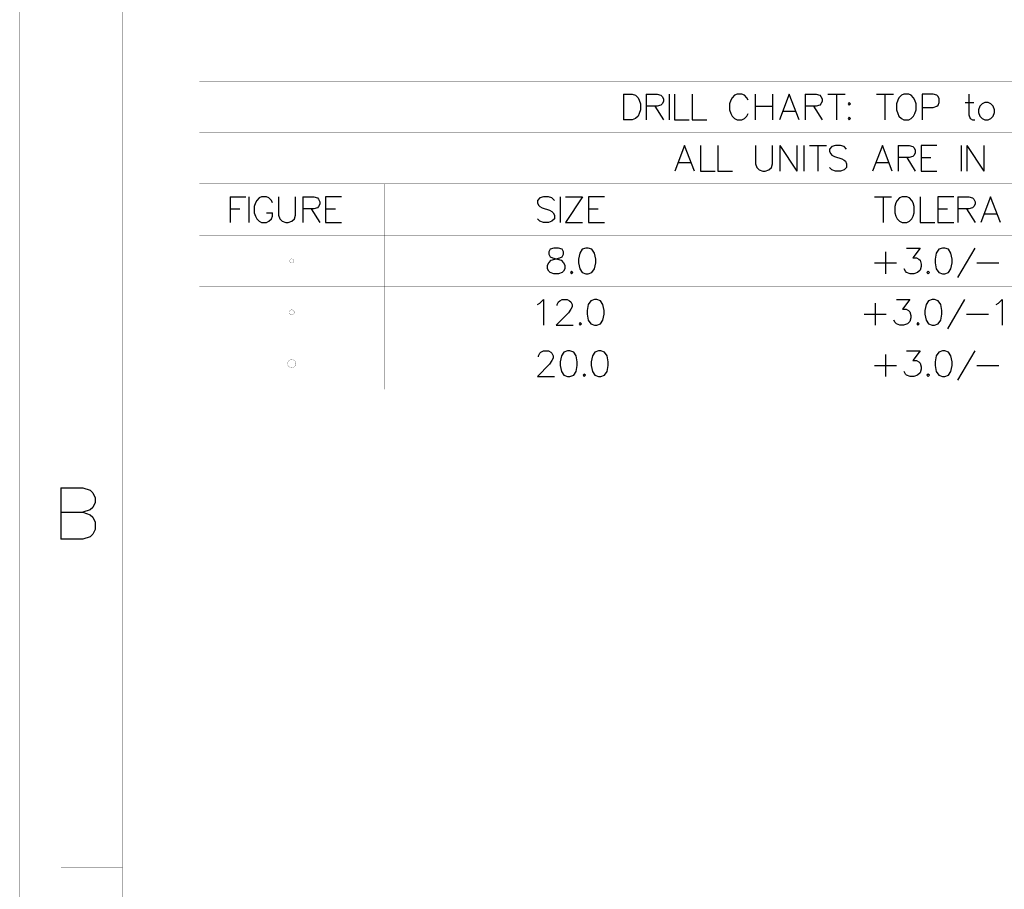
# Model space of a CAD drawing. Header units: millimetres. Extents: x 0 to 559, y 0 to 433.
# Tile 30 of 65: x 0 to 122, y 108 to 215. Entities that reach past the tile are written whole.
import ezdxf

# ---------------------------------------------------------------- set-up
doc = ezdxf.new("R2010")
doc.units = ezdxf.units.MM
doc.layers.add('KeepOutLayer', color=6, linetype='Continuous')
doc.layers.add('Mechanical5', color=56, linetype='Continuous')

msp = doc.modelspace()

# ---------------------------------------------------------------- linework, layer by layer
at = {"layer": 'KeepOutLayer'}
for p, q in [((5.56, 157.17), (5.56, 150.82)), ((5.56, 157.17), (8.28, 157.17)), ((5.56, 157.17), (5.56, 150.82)), ((5.56, 157.17), (8.28, 157.17)), ((8.28, 157.17), (9.19, 156.87)), ((8.28, 157.17), (9.19, 156.87)), ((9.19, 156.87), (9.49, 156.57)), ((9.19, 156.87), (9.49, 156.57)), ((9.49, 156.57), (9.79, 155.96)), ((9.49, 156.57), (9.79, 155.96)), ((9.79, 155.96), (9.79, 155.36)), ((9.79, 155.96), (9.79, 155.36)), ((9.49, 154.76), (9.19, 154.45)), ((9.49, 154.76), (9.19, 154.45)), ((9.79, 155.36), (9.49, 154.76)), ((9.79, 155.36), (9.49, 154.76)), ((5.56, 154.15), (8.28, 154.15)), ((5.56, 154.15), (8.28, 154.15)), ((9.19, 154.45), (8.28, 154.15)), ((9.19, 154.45), (8.28, 154.15)), ((8.28, 154.15), (9.19, 153.85)), ((8.28, 154.15), (9.19, 153.85)), ((9.19, 153.85), (9.49, 153.55)), ((9.19, 153.85), (9.49, 153.55)), ((9.49, 153.55), (9.79, 152.94)), ((9.49, 153.55), (9.79, 152.94)), ((9.79, 152.94), (9.79, 152.03)), ((9.79, 152.94), (9.79, 152.03)), ((9.19, 151.13), (8.28, 150.82)), ((9.19, 151.13), (8.28, 150.82)), ((9.49, 151.43), (9.19, 151.13)), ((9.49, 151.43), (9.19, 151.13)), ((9.79, 152.03), (9.49, 151.43)), ((9.79, 152.03), (9.49, 151.43)), ((8.28, 150.82), (5.56, 150.82)), ((8.28, 150.82), (5.56, 150.82))]:
    msp.add_line(p, q, dxfattribs=at)
at = {"layer": 'KeepOutLayer', "const_width": 0.0254}
for points in [[(0.48, 3.5), (0.48, 432.76)], [(0.48, 3.5), (0.48, 432.76)], [(13.18, 18.74), (13.18, 414.98)], [(13.18, 18.74), (13.18, 414.98)], [(5.56, 110.18), (13.18, 110.18)], [(5.56, 110.18), (13.18, 110.18)]]:
    msp.add_lwpolyline(points, dxfattribs=at)
at = {"layer": 'KeepOutLayer', "const_width": 0.0127}
for points in [[(5.56, 110.18, 1), (5.57, 110.18, 1)], [(5.56, 110.18, 1), (5.57, 110.18, 1)], [(13.18, 110.18, 1), (13.19, 110.18, 1)], [(13.18, 110.18, 1), (13.19, 110.18, 1)]]:
    msp.add_lwpolyline(points, format="xyb", close=True, dxfattribs=at)
at = {"layer": 'Mechanical5'}
for p, q in [((75.09, 205.87), (75.09, 202.69)), ((75.09, 205.87), (76.15, 205.87)), ((76.15, 205.87), (76.6, 205.72)), ((76.6, 205.72), (76.9, 205.42)), ((77.92, 205.87), (77.92, 202.69)), ((77.92, 205.87), (79.28, 205.87)), ((79.28, 205.87), (79.73, 205.72)), ((79.73, 205.72), (79.88, 205.57)), ((80.74, 205.87), (80.74, 202.69)), ((81.41, 205.87), (81.41, 202.69)), ((83.57, 205.87), (83.57, 202.69)), ((88.83, 205.72), (88.53, 205.42)), ((89.13, 205.87), (88.83, 205.72)), ((89.74, 205.87), (89.13, 205.87)), ((90.04, 205.72), (89.74, 205.87)), ((90.34, 205.42), (90.04, 205.72)), ((91.38, 205.87), (91.38, 202.69)), ((93.5, 205.87), (93.5, 202.69)), ((95.59, 205.87), (94.38, 202.69)), ((96.79, 202.69), (95.59, 205.87)), ((97.54, 205.87), (97.54, 202.69)), ((97.54, 205.87), (98.9, 205.87)), ((98.9, 205.87), (99.35, 205.72)), ((99.35, 205.72), (99.5, 205.57)), ((100.36, 205.87), (102.48, 205.87)), ((101.42, 205.87), (101.42, 202.69)), ((106.35, 205.87), (108.46, 205.87)), ((107.41, 205.87), (107.41, 202.69)), ((109.45, 205.72), (109.14, 205.42)), ((109.75, 205.87), (109.45, 205.72)), ((110.35, 205.87), (109.75, 205.87)), ((110.66, 205.72), (110.35, 205.87)), ((110.96, 205.42), (110.66, 205.72)), ((113.36, 205.87), (112, 205.87)), ((112, 205.87), (112, 202.69)), ((113.82, 205.72), (113.36, 205.87)), ((113.97, 205.57), (113.82, 205.72)), ((117.78, 205.87), (117.78, 203.3)), ((76.9, 205.42), (77.05, 205.11)), ((77.05, 205.11), (77.2, 204.66)), ((77.2, 204.66), (77.2, 203.9)), ((79.73, 204.51), (79.28, 204.36)), ((79.88, 204.66), (79.73, 204.51)), ((79.88, 205.57), (80.03, 205.26)), ((80.03, 204.96), (79.88, 204.66)), ((80.03, 205.26), (80.03, 204.96)), ((88.38, 205.11), (88.22, 204.66)), ((88.22, 204.66), (88.22, 203.9)), ((88.53, 205.42), (88.38, 205.11)), ((90.49, 205.11), (90.34, 205.42)), ((99.35, 204.51), (98.9, 204.36)), ((99.5, 204.66), (99.35, 204.51)), ((99.5, 205.57), (99.65, 205.26)), ((99.65, 204.96), (99.5, 204.66)), ((99.65, 205.26), (99.65, 204.96)), ((103.01, 204.81), (102.86, 204.66)), ((102.86, 204.66), (103.01, 204.51)), ((103.16, 204.66), (103.01, 204.81)), ((103.01, 204.51), (103.16, 204.66)), ((108.99, 205.11), (108.84, 204.66)), ((108.84, 204.66), (108.84, 203.9)), ((109.14, 205.42), (108.99, 205.11)), ((111.11, 205.11), (110.96, 205.42)), ((111.26, 204.66), (111.11, 205.11)), ((111.26, 203.9), (111.26, 204.66)), ((113.82, 204.36), (113.97, 204.51)), ((114.12, 205.26), (113.97, 205.57)), ((113.97, 204.51), (114.12, 204.81)), ((114.12, 204.81), (114.12, 205.26)), ((117.32, 204.81), (118.38, 204.81)), ((119.44, 204.66), (119.14, 204.36)), ((119.74, 204.81), (119.44, 204.66)), ((120.19, 204.81), (119.74, 204.81)), ((120.5, 204.66), (120.19, 204.81)), ((120.8, 204.36), (120.5, 204.66)), ((77.05, 203.45), (76.9, 203.15)), ((77.2, 203.9), (77.05, 203.45)), ((79.28, 204.36), (77.92, 204.36)), ((78.97, 204.36), (80.03, 202.69)), ((88.22, 203.9), (88.38, 203.45)), ((88.38, 203.45), (88.53, 203.15)), ((90.34, 203.15), (90.49, 203.45)), ((91.38, 204.36), (93.5, 204.36)), ((94.83, 203.75), (96.34, 203.75)), ((98.9, 204.36), (97.54, 204.36)), ((98.59, 204.36), (99.65, 202.69)), ((108.84, 203.9), (108.99, 203.45)), ((108.99, 203.45), (109.14, 203.15)), ((110.96, 203.15), (111.11, 203.45)), ((111.11, 203.45), (111.26, 203.9)), ((112, 204.21), (113.36, 204.21)), ((113.36, 204.21), (113.82, 204.36)), ((117.78, 203.3), (117.93, 202.85)), ((119.14, 204.36), (118.98, 203.9)), ((118.98, 203.9), (118.98, 203.6)), ((118.98, 203.6), (119.14, 203.15)), ((120.95, 203.9), (120.8, 204.36)), ((120.8, 203.15), (120.95, 203.6)), ((120.95, 203.6), (120.95, 203.9)), ((76.15, 202.69), (75.09, 202.69)), ((76.6, 202.85), (76.15, 202.69)), ((76.9, 203.15), (76.6, 202.85)), ((81.41, 202.69), (83.22, 202.69)), ((83.57, 202.69), (85.38, 202.69)), ((88.53, 203.15), (88.83, 202.85)), ((88.83, 202.85), (89.13, 202.69)), ((89.13, 202.69), (89.74, 202.69)), ((89.74, 202.69), (90.04, 202.85)), ((90.04, 202.85), (90.34, 203.15)), ((103.01, 203), (102.86, 202.85)), ((102.86, 202.85), (103.01, 202.69)), ((103.16, 202.85), (103.01, 203)), ((103.01, 202.69), (103.16, 202.85)), ((109.14, 203.15), (109.45, 202.85)), ((109.45, 202.85), (109.75, 202.69)), ((109.75, 202.69), (110.35, 202.69)), ((110.35, 202.69), (110.66, 202.85)), ((110.66, 202.85), (110.96, 203.15)), ((117.93, 202.85), (118.23, 202.69)), ((118.23, 202.69), (118.53, 202.69)), ((119.14, 203.15), (119.44, 202.85)), ((119.44, 202.85), (119.74, 202.69)), ((119.74, 202.69), (120.19, 202.69)), ((120.19, 202.69), (120.5, 202.85)), ((120.5, 202.85), (120.8, 203.15)), ((82.65, 199.52), (81.44, 196.34)), ((83.86, 196.34), (82.65, 199.52)), ((84.6, 199.52), (84.6, 196.34)), ((86.76, 199.52), (86.76, 196.34)), ((91.41, 199.52), (91.41, 197.25)), ((93.53, 197.25), (93.53, 199.52)), ((94.41, 199.52), (94.41, 196.34)), ((94.41, 199.52), (96.52, 196.34)), ((96.52, 199.52), (96.52, 196.34)), ((97.4, 199.52), (97.4, 196.34)), ((98.07, 199.52), (100.18, 199.52)), ((99.12, 199.52), (99.12, 196.34)), ((100.86, 199.37), (100.56, 199.07)), ((100.56, 199.07), (100.56, 198.76)), ((100.56, 198.76), (100.71, 198.46)), ((100.71, 198.46), (100.86, 198.31)), ((101.32, 199.52), (100.86, 199.37)), ((101.92, 199.52), (101.32, 199.52)), ((102.37, 199.37), (101.92, 199.52)), ((102.68, 199.07), (102.37, 199.37)), ((107.09, 199.52), (105.88, 196.34)), ((108.3, 196.34), (107.09, 199.52)), ((109.04, 199.52), (109.04, 196.34)), ((109.04, 199.52), (110.4, 199.52)), ((110.4, 199.52), (110.85, 199.37)), ((110.85, 199.37), (111.01, 199.22)), ((111.01, 199.22), (111.16, 198.91)), ((111.16, 198.61), (111.01, 198.31)), ((111.16, 198.91), (111.16, 198.61)), ((113.83, 199.52), (111.87, 199.52)), ((111.87, 199.52), (111.87, 196.34)), ((116.85, 199.52), (116.85, 196.34)), ((117.52, 199.52), (117.52, 196.34)), ((117.52, 199.52), (119.64, 196.34)), ((119.64, 199.52), (119.64, 196.34)), ((81.89, 197.4), (83.4, 197.4)), ((91.41, 197.25), (91.57, 196.8)), ((93.38, 196.8), (93.53, 197.25)), ((100.86, 198.31), (101.16, 198.16)), ((101.16, 198.16), (102.07, 197.86)), ((102.07, 197.86), (102.37, 197.7)), ((102.37, 197.7), (102.53, 197.55)), ((102.53, 197.55), (102.68, 197.25)), ((102.68, 197.25), (102.68, 196.8)), ((106.33, 197.4), (107.85, 197.4)), ((110.4, 198.01), (109.04, 198.01)), ((110.1, 198.01), (111.16, 196.34)), ((110.85, 198.16), (110.4, 198.01)), ((111.01, 198.31), (110.85, 198.16)), ((111.87, 198.01), (113.08, 198.01)), ((84.6, 196.34), (86.41, 196.34)), ((86.76, 196.34), (88.57, 196.34)), ((91.57, 196.8), (91.87, 196.5)), ((91.87, 196.5), (92.32, 196.34)), ((92.32, 196.34), (92.62, 196.34)), ((92.62, 196.34), (93.08, 196.5)), ((93.08, 196.5), (93.38, 196.8)), ((100.86, 196.5), (100.56, 196.8)), ((101.32, 196.34), (100.86, 196.5)), ((101.92, 196.34), (101.32, 196.34)), ((102.37, 196.5), (101.92, 196.34)), ((102.68, 196.8), (102.37, 196.5)), ((111.87, 196.34), (113.83, 196.34)), ((26.47, 193.17), (26.47, 189.99)), ((26.47, 193.17), (28.44, 193.17)), ((28.8, 193.17), (28.8, 189.99)), ((29.62, 192.41), (29.47, 191.96)), ((29.77, 192.72), (29.62, 192.41)), ((30.07, 193.02), (29.77, 192.72)), ((30.37, 193.17), (30.07, 193.02)), ((30.98, 193.17), (30.37, 193.17)), ((31.28, 193.02), (30.98, 193.17)), ((31.58, 192.72), (31.28, 193.02)), ((31.73, 192.41), (31.58, 192.72)), ((32.46, 193.17), (32.46, 190.9)), ((34.57, 190.9), (34.57, 193.17)), ((35.45, 193.17), (35.45, 189.99)), ((35.45, 193.17), (36.81, 193.17)), ((36.81, 193.17), (37.27, 193.02)), ((37.27, 193.02), (37.42, 192.87)), ((37.42, 192.87), (37.57, 192.56)), ((37.57, 192.56), (37.57, 192.26)), ((40.24, 193.17), (38.28, 193.17)), ((38.28, 193.17), (38.28, 189.99)), ((64.75, 193.02), (64.45, 192.72)), ((64.45, 192.72), (64.45, 192.41)), ((64.45, 192.41), (64.6, 192.11)), ((65.2, 193.17), (64.75, 193.02)), ((65.81, 193.17), (65.2, 193.17)), ((66.26, 193.02), (65.81, 193.17)), ((66.56, 192.72), (66.26, 193.02)), ((67.27, 193.17), (67.27, 189.99)), ((70.05, 193.17), (67.94, 189.99)), ((67.94, 193.17), (70.05, 193.17)), ((72.73, 193.17), (70.76, 193.17)), ((70.76, 193.17), (70.76, 189.99)), ((106.13, 193.17), (108.24, 193.17)), ((107.19, 193.17), (107.19, 189.99)), ((108.77, 192.41), (108.62, 191.96)), ((108.92, 192.72), (108.77, 192.41)), ((109.23, 193.02), (108.92, 192.72)), ((109.53, 193.17), (109.23, 193.02)), ((110.13, 193.17), (109.53, 193.17)), ((110.44, 193.02), (110.13, 193.17)), ((110.74, 192.72), (110.44, 193.02)), ((110.89, 192.41), (110.74, 192.72)), ((111.04, 191.96), (110.89, 192.41)), ((111.78, 193.17), (111.78, 189.99)), ((115.91, 193.17), (113.94, 193.17)), ((113.94, 193.17), (113.94, 189.99)), ((116.44, 193.17), (116.44, 189.99)), ((116.44, 193.17), (117.8, 193.17)), ((117.8, 193.17), (118.25, 193.02)), ((118.25, 193.02), (118.4, 192.87)), ((118.4, 192.87), (118.55, 192.56)), ((118.55, 192.56), (118.55, 192.26)), ((120.47, 193.17), (119.26, 189.99)), ((121.68, 189.99), (120.47, 193.17)), ((26.47, 191.66), (27.68, 191.66)), ((29.47, 191.96), (29.47, 191.2)), ((29.47, 191.2), (29.62, 190.75)), ((30.98, 191.2), (31.73, 191.2)), ((31.73, 190.75), (31.73, 191.2)), ((36.81, 191.66), (35.45, 191.66)), ((36.51, 191.66), (37.57, 189.99)), ((37.27, 191.81), (36.81, 191.66)), ((37.42, 191.96), (37.27, 191.81)), ((37.57, 192.26), (37.42, 191.96)), ((38.28, 191.66), (39.49, 191.66)), ((64.6, 192.11), (64.75, 191.96)), ((64.75, 191.96), (65.05, 191.81)), ((65.05, 191.81), (65.96, 191.51)), ((65.96, 191.51), (66.26, 191.35)), ((66.26, 191.35), (66.41, 191.2)), ((66.41, 191.2), (66.56, 190.9)), ((70.76, 191.66), (71.97, 191.66)), ((108.62, 191.96), (108.62, 191.2)), ((108.62, 191.2), (108.77, 190.75)), ((110.89, 190.75), (111.04, 191.2)), ((111.04, 191.2), (111.04, 191.96)), ((113.94, 191.66), (115.15, 191.66)), ((117.8, 191.66), (116.44, 191.66)), ((117.49, 191.66), (118.55, 189.99)), ((118.25, 191.81), (117.8, 191.66)), ((118.4, 191.96), (118.25, 191.81)), ((118.55, 192.26), (118.4, 191.96)), ((29.62, 190.75), (29.77, 190.45)), ((29.77, 190.45), (30.07, 190.15)), ((30.07, 190.15), (30.37, 189.99)), ((30.37, 189.99), (30.98, 189.99)), ((30.98, 189.99), (31.28, 190.15)), ((31.28, 190.15), (31.58, 190.45)), ((31.58, 190.45), (31.73, 190.75)), ((32.46, 190.9), (32.61, 190.45)), ((32.61, 190.45), (32.91, 190.15)), ((32.91, 190.15), (33.37, 189.99)), ((33.37, 189.99), (33.67, 189.99)), ((33.67, 189.99), (34.12, 190.15)), ((34.12, 190.15), (34.42, 190.45)), ((34.42, 190.45), (34.57, 190.9)), ((38.28, 189.99), (40.24, 189.99)), ((64.75, 190.15), (64.45, 190.45)), ((65.2, 189.99), (64.75, 190.15)), ((65.81, 189.99), (65.2, 189.99)), ((66.26, 190.15), (65.81, 189.99)), ((66.56, 190.45), (66.26, 190.15)), ((66.56, 190.9), (66.56, 190.45)), ((67.94, 189.99), (70.05, 189.99)), ((70.76, 189.99), (72.73, 189.99)), ((108.77, 190.75), (108.92, 190.45)), ((108.92, 190.45), (109.23, 190.15)), ((109.23, 190.15), (109.53, 189.99)), ((109.53, 189.99), (110.13, 189.99)), ((110.13, 189.99), (110.44, 190.15)), ((110.44, 190.15), (110.74, 190.45)), ((110.74, 190.45), (110.89, 190.75)), ((111.78, 189.99), (113.59, 189.99)), ((113.94, 189.99), (115.91, 189.99)), ((119.72, 191.05), (121.23, 191.05)), ((66.02, 186.67), (65.87, 186.37)), ((65.87, 186.37), (65.87, 186.06)), ((66.47, 186.82), (66.02, 186.67)), ((67.08, 186.82), (66.47, 186.82)), ((67.53, 186.67), (67.08, 186.82)), ((67.68, 186.37), (67.53, 186.67)), ((67.68, 186.06), (67.68, 186.37)), ((69.69, 186.21), (69.54, 185.46)), ((69.99, 186.67), (69.69, 186.21)), ((70.45, 186.82), (69.99, 186.67)), ((70.75, 186.82), (70.45, 186.82)), ((71.2, 186.67), (70.75, 186.82)), ((71.51, 186.21), (71.2, 186.67)), ((71.66, 185.46), (71.51, 186.21)), ((107.49, 186.37), (107.49, 183.64)), ((110.09, 186.82), (111.75, 186.82)), ((111.75, 186.82), (110.84, 185.61)), ((113.76, 186.21), (113.61, 185.46)), ((114.06, 186.67), (113.76, 186.21)), ((114.52, 186.82), (114.06, 186.67)), ((114.82, 186.82), (114.52, 186.82)), ((115.27, 186.67), (114.82, 186.82)), ((115.57, 186.21), (115.27, 186.67)), ((115.73, 185.46), (115.57, 186.21)), ((116.44, 183.19), (118.55, 186.82)), ((65.72, 184.7), (65.87, 185)), ((65.87, 186.06), (66.02, 185.76)), ((65.87, 185), (66.17, 185.31)), ((66.02, 185.76), (66.32, 185.61)), ((66.17, 185.31), (66.62, 185.46)), ((66.32, 185.61), (66.93, 185.46)), ((66.62, 185.46), (67.23, 185.61)), ((66.93, 185.46), (67.38, 185.31)), ((67.23, 185.61), (67.53, 185.76)), ((67.38, 185.31), (67.68, 185)), ((67.53, 185.76), (67.68, 186.06)), ((67.68, 185), (67.83, 184.7)), ((69.54, 185.46), (69.54, 185)), ((69.54, 185), (69.69, 184.25)), ((71.51, 184.25), (71.66, 185)), ((71.66, 185), (71.66, 185.46)), ((106.13, 185), (108.85, 185)), ((110.84, 185.61), (111.3, 185.61)), ((111.3, 185.61), (111.6, 185.46)), ((111.6, 185.46), (111.75, 185.31)), ((111.75, 185.31), (111.9, 184.85)), ((113.61, 185.46), (113.61, 185)), ((113.61, 185), (113.76, 184.25)), ((115.57, 184.25), (115.73, 185)), ((115.73, 185), (115.73, 185.46)), ((118.76, 185), (121.48, 185)), ((65.72, 184.25), (65.72, 184.7)), ((65.87, 183.95), (65.72, 184.25)), ((66.02, 183.8), (65.87, 183.95)), ((66.47, 183.64), (66.02, 183.8)), ((67.53, 183.8), (67.08, 183.64)), ((67.68, 183.95), (67.53, 183.8)), ((67.83, 184.25), (67.68, 183.95)), ((67.83, 184.7), (67.83, 184.25)), ((68.69, 183.95), (68.54, 183.8)), ((68.54, 183.8), (68.69, 183.64)), ((68.84, 183.8), (68.69, 183.95)), ((68.69, 183.64), (68.84, 183.8)), ((69.69, 184.25), (69.99, 183.8)), ((69.99, 183.8), (70.45, 183.64)), ((70.75, 183.64), (71.2, 183.8)), ((71.2, 183.8), (71.51, 184.25)), ((109.94, 183.95), (109.79, 184.25)), ((110.09, 183.8), (109.94, 183.95)), ((110.54, 183.64), (110.09, 183.8)), ((111.45, 183.8), (110.99, 183.64)), ((111.75, 184.1), (111.45, 183.8)), ((111.9, 184.55), (111.75, 184.1)), ((111.9, 184.85), (111.9, 184.55)), ((112.76, 183.95), (112.61, 183.8)), ((112.61, 183.8), (112.76, 183.64)), ((112.91, 183.8), (112.76, 183.95)), ((112.76, 183.64), (112.91, 183.8)), ((113.76, 184.25), (114.06, 183.8)), ((114.06, 183.8), (114.52, 183.64)), ((114.82, 183.64), (115.27, 183.8)), ((115.27, 183.8), (115.57, 184.25)), ((67.08, 183.64), (66.47, 183.64)), ((70.45, 183.64), (70.75, 183.64)), ((110.99, 183.64), (110.54, 183.64)), ((114.52, 183.64), (114.82, 183.64)), ((64.75, 180.02), (65.2, 180.47)), ((65.2, 180.47), (65.2, 177.29)), ((66.92, 179.86), (67.08, 180.17)), ((67.08, 180.17), (67.23, 180.32)), ((67.23, 180.32), (67.53, 180.47)), ((67.53, 180.47), (68.13, 180.47)), ((68.13, 180.47), (68.44, 180.32)), ((68.44, 180.32), (68.59, 180.17)), ((68.59, 180.17), (68.74, 179.86)), ((71.05, 180.32), (70.75, 179.86)), ((71.5, 180.47), (71.05, 180.32)), ((71.81, 180.47), (71.5, 180.47)), ((72.26, 180.32), (71.81, 180.47)), ((72.56, 179.86), (72.26, 180.32)), ((108.82, 180.47), (110.48, 180.47)), ((110.48, 180.47), (109.57, 179.26)), ((112.79, 180.32), (112.49, 179.86)), ((113.25, 180.47), (112.79, 180.32)), ((113.55, 180.47), (113.25, 180.47)), ((114, 180.32), (113.55, 180.47)), ((114.3, 179.86), (114, 180.32)), ((115.17, 176.84), (117.28, 180.47)), ((121.45, 180.02), (121.91, 180.47)), ((121.91, 180.47), (121.91, 177.29)), ((64.45, 179.86), (64.75, 180.02)), ((66.92, 179.71), (66.92, 179.86)), ((68.59, 179.26), (68.29, 178.81)), ((68.74, 179.56), (68.59, 179.26)), ((68.74, 179.86), (68.74, 179.56)), ((70.75, 179.86), (70.6, 179.11)), ((70.6, 179.11), (70.6, 178.65)), ((72.71, 179.11), (72.56, 179.86)), ((72.71, 178.65), (72.71, 179.11)), ((106.22, 180.02), (106.22, 177.29)), ((109.57, 179.26), (110.03, 179.26)), ((110.03, 179.26), (110.33, 179.11)), ((110.33, 179.11), (110.48, 178.96)), ((110.48, 178.96), (110.63, 178.5)), ((112.49, 179.86), (112.34, 179.11)), ((112.34, 179.11), (112.34, 178.65)), ((114.46, 179.11), (114.3, 179.86)), ((114.46, 178.65), (114.46, 179.11)), ((121.15, 179.86), (121.45, 180.02)), ((68.29, 178.81), (66.77, 177.29)), ((70.6, 178.65), (70.75, 177.9)), ((70.75, 177.9), (71.05, 177.45)), ((72.26, 177.45), (72.56, 177.9)), ((72.56, 177.9), (72.71, 178.65)), ((104.86, 178.65), (107.58, 178.65)), ((108.67, 177.6), (108.52, 177.9)), ((110.48, 177.75), (110.18, 177.45)), ((110.63, 178.2), (110.48, 177.75)), ((110.63, 178.5), (110.63, 178.2)), ((112.34, 178.65), (112.49, 177.9)), ((112.49, 177.9), (112.79, 177.45)), ((114, 177.45), (114.3, 177.9)), ((114.3, 177.9), (114.46, 178.65)), ((117.49, 178.65), (120.21, 178.65)), ((66.77, 177.29), (68.89, 177.29)), ((69.75, 177.6), (69.6, 177.45)), ((69.6, 177.45), (69.75, 177.29)), ((69.9, 177.45), (69.75, 177.6)), ((69.75, 177.29), (69.9, 177.45)), ((71.05, 177.45), (71.5, 177.29)), ((71.5, 177.29), (71.81, 177.29)), ((71.81, 177.29), (72.26, 177.45)), ((108.82, 177.45), (108.67, 177.6)), ((109.27, 177.29), (108.82, 177.45)), ((109.72, 177.29), (109.27, 177.29)), ((110.18, 177.45), (109.72, 177.29)), ((111.49, 177.6), (111.34, 177.45)), ((111.34, 177.45), (111.49, 177.29)), ((111.64, 177.45), (111.49, 177.6)), ((111.49, 177.29), (111.64, 177.45)), ((112.79, 177.45), (113.25, 177.29)), ((113.25, 177.29), (113.55, 177.29)), ((113.55, 177.29), (114, 177.45)), ((64.9, 173.97), (65.2, 174.12)), ((65.2, 174.12), (65.81, 174.12)), ((65.81, 174.12), (66.11, 173.97)), ((68.18, 174.12), (67.73, 173.97)), ((68.48, 174.12), (68.18, 174.12)), ((68.94, 173.97), (68.48, 174.12)), ((72, 174.12), (71.55, 173.97)), ((72.31, 174.12), (72, 174.12)), ((72.76, 173.97), (72.31, 174.12)), ((110.09, 174.12), (111.75, 174.12)), ((111.75, 174.12), (110.84, 172.91)), ((114.52, 174.12), (114.06, 173.97)), ((114.82, 174.12), (114.52, 174.12)), ((115.27, 173.97), (114.82, 174.12)), ((116.44, 170.49), (118.55, 174.12)), ((64.6, 173.51), (64.75, 173.82)), ((64.6, 173.36), (64.6, 173.51)), ((64.75, 173.82), (64.9, 173.97)), ((66.26, 172.91), (65.96, 172.46)), ((66.11, 173.97), (66.26, 173.82)), ((66.26, 173.82), (66.41, 173.51)), ((66.41, 173.21), (66.26, 172.91)), ((66.41, 173.51), (66.41, 173.21)), ((67.42, 173.51), (67.27, 172.76)), ((67.73, 173.97), (67.42, 173.51)), ((69.24, 173.51), (68.94, 173.97)), ((69.39, 172.76), (69.24, 173.51)), ((71.25, 173.51), (71.1, 172.76)), ((71.55, 173.97), (71.25, 173.51)), ((73.06, 173.51), (72.76, 173.97)), ((73.21, 172.76), (73.06, 173.51)), ((107.49, 173.67), (107.49, 170.94)), ((110.84, 172.91), (111.3, 172.91)), ((111.3, 172.91), (111.6, 172.76)), ((113.76, 173.51), (113.61, 172.76)), ((114.06, 173.97), (113.76, 173.51)), ((115.57, 173.51), (115.27, 173.97)), ((115.73, 172.76), (115.57, 173.51)), ((65.96, 172.46), (64.45, 170.94)), ((67.27, 172.76), (67.27, 172.3)), ((67.27, 172.3), (67.42, 171.55)), ((69.24, 171.55), (69.39, 172.3)), ((69.39, 172.3), (69.39, 172.76)), ((71.1, 172.76), (71.1, 172.3)), ((71.1, 172.3), (71.25, 171.55)), ((73.06, 171.55), (73.21, 172.3)), ((73.21, 172.3), (73.21, 172.76)), ((106.13, 172.3), (108.85, 172.3)), ((111.6, 172.76), (111.75, 172.61)), ((111.75, 172.61), (111.9, 172.15)), ((111.9, 171.85), (111.75, 171.4)), ((111.9, 172.15), (111.9, 171.85)), ((113.61, 172.76), (113.61, 172.3)), ((113.61, 172.3), (113.76, 171.55)), ((115.57, 171.55), (115.73, 172.3)), ((115.73, 172.3), (115.73, 172.76)), ((118.76, 172.3), (121.48, 172.3)), ((64.45, 170.94), (66.56, 170.94)), ((67.42, 171.55), (67.73, 171.1)), ((67.73, 171.1), (68.18, 170.94)), ((68.18, 170.94), (68.48, 170.94)), ((68.48, 170.94), (68.94, 171.1)), ((68.94, 171.1), (69.24, 171.55)), ((70.25, 171.25), (70.1, 171.1)), ((70.1, 171.1), (70.25, 170.94)), ((70.4, 171.1), (70.25, 171.25)), ((70.25, 170.94), (70.4, 171.1)), ((71.25, 171.55), (71.55, 171.1)), ((71.55, 171.1), (72, 170.94)), ((72, 170.94), (72.31, 170.94)), ((72.31, 170.94), (72.76, 171.1)), ((72.76, 171.1), (73.06, 171.55)), ((109.94, 171.25), (109.79, 171.55)), ((110.09, 171.1), (109.94, 171.25)), ((110.54, 170.94), (110.09, 171.1)), ((110.99, 170.94), (110.54, 170.94)), ((111.45, 171.1), (110.99, 170.94)), ((111.75, 171.4), (111.45, 171.1)), ((112.76, 171.25), (112.61, 171.1)), ((112.61, 171.1), (112.76, 170.94)), ((112.91, 171.1), (112.76, 171.25)), ((112.76, 170.94), (112.91, 171.1)), ((113.76, 171.55), (114.06, 171.1)), ((114.06, 171.1), (114.52, 170.94)), ((114.52, 170.94), (114.82, 170.94)), ((114.82, 170.94), (115.27, 171.1)), ((115.27, 171.1), (115.57, 171.55))]:
    msp.add_line(p, q, dxfattribs=at)
at = {"layer": 'Mechanical5', "const_width": 0.0254}
for points in [[(22.68, 169.36), (22.68, 207.46)], [(22.68, 207.46), (193.54, 207.46)], [(22.68, 201.11), (193.54, 201.11)], [(22.68, 194.76), (193.54, 194.76)], [(45.51, 169.36), (45.51, 194.76)], [(93.54, 169.36), (93.54, 194.76)], [(22.68, 188.41), (193.54, 188.41)], [(22.68, 182.06), (193.54, 182.06)], [(22.68, 175.71), (193.54, 175.71)], [(22.68, 169.36), (193.54, 169.36)]]:
    msp.add_lwpolyline(points, dxfattribs=at)
at = {"layer": 'Mechanical5'}
for points, const_width in [([(22.67, 207.46, 1), (22.68, 207.46, 1)], 0.0127), ([(22.67, 207.46, 1), (22.68, 207.46, 1)], 0.0127), ([(22.67, 201.11, 1), (22.68, 201.11, 1)], 0.0127), ([(22.67, 194.76, 1), (22.68, 194.76, 1)], 0.0127), ([(45.5, 194.76, 1), (45.52, 194.76, 1)], 0.0127), ([(93.54, 194.76, 1), (93.55, 194.76, 1)], 0.0127), ([(22.67, 188.41, 1), (22.68, 188.41, 1)], 0.0127), ([(34.35, 185.23, 1), (33.84, 185.23, 1)], 0.0254), ([(33.83, 185.23, 1), (33.85, 185.23, 1)], 0.0127), ([(34.34, 185.23, 1), (34.35, 185.23, 1)], 0.0127), ([(22.67, 182.06, 1), (22.68, 182.06, 1)], 0.0127), ([(34.4, 178.88, 1), (33.79, 178.88, 1)], 0.0254), ([(33.78, 178.88, 1), (33.79, 178.88, 1)], 0.0127), ([(34.39, 178.88, 1), (34.4, 178.88, 1)], 0.0127), ([(22.67, 175.71, 1), (22.68, 175.71, 1)], 0.0127), ([(34.6, 172.53, 1), (33.58, 172.53, 1)], 0.0254), ([(33.58, 172.53, 1), (33.59, 172.53, 1)], 0.0127), ([(34.59, 172.53, 1), (34.61, 172.53, 1)], 0.0127), ([(22.67, 169.36, 1), (22.68, 169.36, 1)], 0.0127), ([(22.67, 169.36, 1), (22.68, 169.36, 1)], 0.0127), ([(45.5, 169.36, 1), (45.52, 169.36, 1)], 0.0127), ([(93.54, 169.36, 1), (93.55, 169.36, 1)], 0.0127)]:
    msp.add_lwpolyline(points, format="xyb", close=True, dxfattribs=dict(at, const_width=const_width))

doc.saveas('drawing.dxf')
